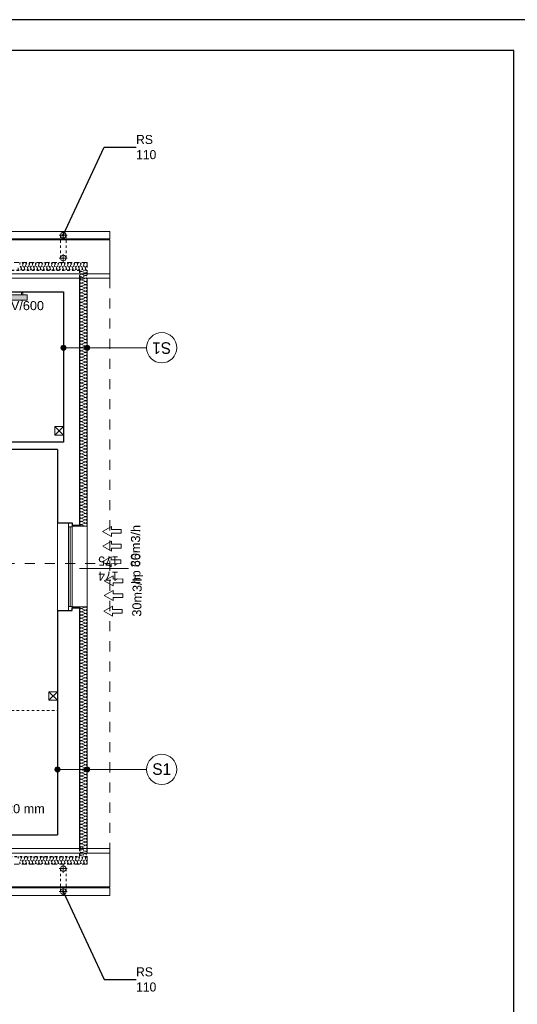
# Model space of a CAD drawing. Header units: millimetres. Extents: x -17429 to 155243, y -2908 to 188569.
# Tile 110 of 113: x 30794 to 40670, y 128536 to 148063. Entities that reach past the tile are written whole.
import ezdxf
from ezdxf.lldxf.tags import DXFTag

# ---------------------------------------------------------------- set-up
doc = ezdxf.new("R2010")
doc.units = ezdxf.units.MM
doc.header["$MEASUREMENT"] = 0
for name, pattern in [('Hidden Line', [100, 50, -50]), ('Hidden Line copy', [80, 40, -40]), ('Krawędzie ukryte', [150, 100, -50]), ('Przerywana', [400, 200, -200])]:
    doc.linetypes.add(name, pattern=pattern)
doc.layers.get('0').update_dxf_attribs({"lineweight": 5})
for name, color, linetype in [('#opisy', 7, 'Continuous'), ('#podkład', 252, 'Continuous'), ('_TABELA', 7, 'Continuous'), ('Arch ocieplenie', 252, 'Continuous'), ('Arch opisy', 252, 'Continuous'), ('IS_Grzejniki_Plan_rzut', 7, 'SOLID'), ('IS_Text_Odbiornikow_Therm', 7, 'Continuous')]:
    doc.layers.add(name, color=color, linetype=linetype)
doc.layers.add('arch izolacje_Nr_Pióra__3', color=7, linetype='Continuous', lineweight=13, true_color=0xff6600)
doc.layers.add('Arch ocieplenie_Nr_Pióra__22', color=7, linetype='Continuous', lineweight=9, true_color=0x7f7f7f)
for name, color, linetype, lineweight in [('Arch opisy_Nr_Pióra__1', 252, 'Continuous', 25), ('Arch opisy_Nr_Pióra__21', 252, 'Continuous', 13), ('INWENT DACH_Nr_Pióra__21', 7, 'Continuous', 13), ('INWENT KONST. DREWNIANA_Nr_Pióra__21', 7, 'Continuous', 13), ('INWENT ODWODNIENIE_Nr_Pióra__21', 252, 'Continuous', 13), ('INWENT OPISY_Nr_Pióra__21', 252, 'Continuous', 13), ('INWENT. OKNA_Nr_Pióra__5', 7, 'Continuous', 13), ('INWENT.ŚCIANY_Nr_Pióra__1', 252, 'Continuous', 25), ('INWENT.ŚCIANY_Nr_Pióra__21', 7, 'Continuous', 13)]:
    doc.layers.add(name, color=color, linetype=linetype, lineweight=lineweight)
doc.styles.add('ARIAL', font='arial.ttf', dxfattribs={"width": 0.75})
doc.styles.add('GENERATED_STYLE_2', font='txt')
doc.styles.add('GENERATED_STYLE_4', font='txt')
doc.styles.get("Standard").update_dxf_attribs({"font": 'arial.ttf', "bigfont": 'BIGFONT.SHX'})
tags = doc.linetypes.add('SOLID', pattern=[10, 10, 0]).pattern_tags.tags
tags[6:7] = [DXFTag(74, 4), DXFTag(75, 0), DXFTag(340, '0'), DXFTag(46, 0.0), DXFTag(50, 0.0), DXFTag(44, 0.0), DXFTag(45, 0.0)]
tags[4:5] = [DXFTag(74, 4), DXFTag(75, 0), DXFTag(340, '0'), DXFTag(46, 0.0), DXFTag(50, 0.0), DXFTag(44, 0.0), DXFTag(45, 0.0)]
doc.dimstyles.new('GENERATED_STYLE__6', dxfattribs={"dimtxt": 0.18, "dimasz": 109.44, "dimexe": 0.18, "dimexo": 0.0625, "dimgap": 0.09, "dimtad": 0, "dimtih": 1, "dimtoh": 1, "dimdec": 4, "dimzin": 0, "dimdsep": 46, "dimcen": 0.09, "dimadec": 0, "dimazin": 0, "dimtfac": 1, "dimtdec": 4, "dimtmove": 0, "dimatfit": 3, "dimldrblk": 'ARROWHEAD_11', "dimfxl": 1, "dimtolj": 1, "dimtzin": 0, "dimarcsym": 0})

# ---------------------------------------------------------------- blocks, each defined once
blk = doc.blocks.new('Izolacja cieplna 14_123', base_point=(32134, 131466))
at = {"layer": 'Arch ocieplenie_Nr_Pióra__22', "linetype": 'Hidden Line copy'}
for p, q in [((30823, 131421), (30797, 131361)), ((30855, 131361), (30829, 131421)), ((30887, 131421), (30861, 131361)), ((30919, 131361), (30893, 131421)), ((30951, 131421), (30924, 131361)), ((30983, 131361), (30956, 131421)), ((31015, 131421), (30988, 131361)), ((31047, 131361), (31020, 131421)), ((31079, 131421), (31052, 131361)), ((31111, 131361), (31084, 131421)), ((31142, 131421), (31116, 131361)), ((31174, 131361), (31148, 131421)), ((31206, 131421), (31180, 131361)), ((31238, 131361), (31212, 131421)), ((31270, 131421), (31244, 131361)), ((31302, 131361), (31275, 131421)), ((31334, 131421), (31307, 131361)), ((31366, 131361), (31339, 131421)), ((31398, 131421), (31371, 131361)), ((31430, 131361), (31403, 131421)), ((31461, 131421), (31435, 131361)), ((31493, 131361), (31467, 131421)), ((31525, 131421), (31499, 131361)), ((31557, 131361), (31531, 131421)), ((31589, 131421), (31563, 131361)), ((31621, 131361), (31594, 131421)), ((31653, 131421), (31626, 131361)), ((31685, 131361), (31658, 131421)), ((31717, 131421), (31690, 131361)), ((31749, 131361), (31722, 131421)), ((31780, 131421), (31754, 131361)), ((31812, 131361), (31786, 131421)), ((31844, 131421), (31818, 131361)), ((31876, 131361), (31850, 131421)), ((31908, 131421), (31882, 131361)), ((31940, 131361), (31913, 131421)), ((31972, 131421), (31945, 131361)), ((32004, 131361), (31977, 131421)), ((32036, 131421), (32009, 131361)), ((32068, 131361), (32041, 131421)), ((32099, 131421), (32073, 131361)), ((32131, 131361), (32105, 131421))]:
    blk.add_line(p, q, dxfattribs=at)
for centre, start, end in [((30794, 131434), 336.3487, 203.6513), ((30858, 131434), 336.3487, 203.6513), ((30922, 131434), 336.3487, 203.6513), ((30986, 131434), 336.3487, 203.6513), ((31049, 131434), 336.3487, 203.6513), ((31113, 131434), 336.3487, 203.6513), ((31177, 131434), 336.3487, 203.6513), ((31241, 131434), 336.3487, 203.6513), ((31305, 131434), 336.3487, 203.6513), ((31368, 131434), 336.3487, 203.6513), ((31432, 131434), 336.3487, 203.6513), ((31496, 131434), 336.3487, 203.6513), ((31560, 131434), 336.3487, 203.6513), ((31624, 131434), 336.3487, 203.6513), ((31687, 131434), 336.3487, 203.6513), ((31751, 131434), 336.3487, 203.6513), ((31815, 131434), 336.3487, 203.6513), ((31879, 131434), 336.3487, 203.6513), ((31943, 131434), 336.3487, 203.6513), ((32006, 131434), 336.3487, 203.6513), ((32070, 131434), 336.3487, 203.6513), ((32134, 131434), 90, 203.6512), ((30826, 131348), 156.3487, 23.6512), ((30890, 131348), 156.3487, 23.6512), ((30954, 131348), 156.3487, 23.6512), ((31018, 131348), 156.3487, 23.6512), ((31081, 131348), 156.3487, 23.6512), ((31145, 131348), 156.3487, 23.6512), ((31209, 131348), 156.3487, 23.6512), ((31273, 131348), 156.3487, 23.6512), ((31337, 131348), 156.3487, 23.6512), ((31400, 131348), 156.3487, 23.6512), ((31464, 131348), 156.3487, 23.6512), ((31528, 131348), 156.3487, 23.6512), ((31592, 131348), 156.3487, 23.6512), ((31656, 131348), 156.3487, 23.6512), ((31719, 131348), 156.3487, 23.6512), ((31783, 131348), 156.3487, 23.6512), ((31847, 131348), 156.3487, 23.6512), ((31911, 131348), 156.3487, 23.6512), ((31975, 131348), 156.3487, 23.6512), ((32038, 131348), 156.3487, 23.6512), ((32102, 131348), 156.3487, 23.6512)]:
    blk.add_arc(centre, 31.9, start, end, dxfattribs=at)
blk = doc.blocks.new('Izolacja cieplna 14_125', base_point=(31984, 131466))
at = {"layer": 'Arch ocieplenie_Nr_Pióra__22', "linetype": 'Hidden Line copy'}
for p, q in [((32029, 131601), (32089, 131624)), ((32089, 131575), (32029, 131597)), ((32029, 131548), (32089, 131570)), ((32089, 131521), (32029, 131544)), ((32029, 131495), (32089, 131517)), ((32089, 131468), (32029, 131490))]:
    blk.add_line(p, q, dxfattribs=at)
for centre, start_param, end_param in [((32016, 131626), 0, 1.983589), ((32102, 131599), 1.158003, 5.125183), ((32016, 131573), 4.299595, 8.266774), ((32016, 131519), 4.299595, 8.266774), ((32016, 131466), 4.299596, 6.283185), ((32102, 131546), 1.158003, 5.125183), ((32102, 131493), 1.158003, 5.125183)]:
    blk.add_ellipse(centre, major_axis=(-31.9, 0), ratio=0.835901, start_param=start_param, end_param=end_param, dxfattribs=at)
blk = doc.blocks.new('Izolacja cieplna 14_127', base_point=(31984, 142936))
at = {"layer": 'Arch ocieplenie_Nr_Pióra__22', "linetype": 'Continuous'}
for p, q in [((32089, 142933), (32029, 142907)), ((32029, 142901), (32089, 142875)), ((32089, 142869), (32029, 142843)), ((32029, 142837), (32089, 142811)), ((32089, 142805), (32029, 142779)), ((32029, 142773), (32089, 142747)), ((32089, 142741), (32029, 142715)), ((32029, 142710), (32089, 142683)), ((32089, 142678), (32029, 142651)), ((32029, 142646), (32089, 142619)), ((32089, 142614), (32029, 142587)), ((32029, 142582), (32089, 142555)), ((32089, 142550), (32029, 142523)), ((32029, 142518), (32089, 142491)), ((32089, 142486), (32029, 142459)), ((32029, 142454), (32089, 142427)), ((32089, 142422), (32029, 142395)), ((32029, 142390), (32089, 142363)), ((32089, 142358), (32029, 142332)), ((32029, 142326), (32089, 142300)), ((32089, 142294), (32029, 142268)), ((32029, 142262), (32089, 142236)), ((32089, 142230), (32029, 142204)), ((32029, 142198), (32089, 142172)), ((32089, 142166), (32029, 142140)), ((32029, 142134), (32089, 142108)), ((32089, 142103), (32029, 142076)), ((32029, 142071), (32089, 142044)), ((32089, 142039), (32029, 142012)), ((32029, 142007), (32089, 141980)), ((32089, 141975), (32029, 141948)), ((32029, 141943), (32089, 141916)), ((32089, 141911), (32029, 141884)), ((32029, 141879), (32089, 141852)), ((32089, 141847), (32029, 141820)), ((32029, 141815), (32089, 141788)), ((32089, 141783), (32029, 141756)), ((32029, 141751), (32089, 141725)), ((32089, 141719), (32029, 141693)), ((32029, 141687), (32089, 141661)), ((32089, 141655), (32029, 141629)), ((32029, 141623), (32089, 141597)), ((32089, 141591), (32029, 141565)), ((32029, 141559), (32089, 141533)), ((32089, 141527), (32029, 141501)), ((32029, 141496), (32089, 141469)), ((32089, 141464), (32029, 141437)), ((32029, 141432), (32089, 141405)), ((32089, 141400), (32029, 141373)), ((32029, 141368), (32089, 141341)), ((32089, 141336), (32029, 141309)), ((32029, 141304), (32089, 141277)), ((32089, 141272), (32029, 141245)), ((32029, 141240), (32089, 141213)), ((32089, 141208), (32029, 141181)), ((32029, 141176), (32089, 141149)), ((32089, 141144), (32029, 141118)), ((32029, 141112), (32089, 141086)), ((32089, 141080), (32029, 141054)), ((32029, 141048), (32089, 141022)), ((32089, 141016), (32029, 140990)), ((32029, 140984), (32089, 140958)), ((32089, 140952), (32029, 140926)), ((32029, 140920), (32089, 140894)), ((32089, 140888), (32029, 140862)), ((32029, 140857), (32089, 140830)), ((32089, 140825), (32029, 140798)), ((32029, 140793), (32089, 140766)), ((32089, 140761), (32029, 140734)), ((32029, 140729), (32089, 140702)), ((32089, 140697), (32029, 140670)), ((32029, 140665), (32089, 140638)), ((32089, 140633), (32029, 140606)), ((32029, 140601), (32089, 140574)), ((32089, 140569), (32029, 140542)), ((32029, 140537), (32089, 140510)), ((32089, 140505), (32029, 140479)), ((32029, 140473), (32089, 140447)), ((32089, 140441), (32029, 140415)), ((32029, 140409), (32089, 140383)), ((32089, 140377), (32029, 140351)), ((32029, 140345), (32089, 140319)), ((32089, 140313), (32029, 140287)), ((32029, 140281), (32089, 140255)), ((32089, 140250), (32029, 140223)), ((32029, 140218), (32089, 140191)), ((32089, 140186), (32029, 140159)), ((32029, 140154), (32089, 140127)), ((32089, 140122), (32029, 140095)), ((32029, 140090), (32089, 140063)), ((32089, 140058), (32029, 140031)), ((32029, 140026), (32089, 139999)), ((32089, 139994), (32029, 139967)), ((32029, 139962), (32089, 139935)), ((32089, 139930), (32029, 139903)), ((32029, 139898), (32089, 139872)), ((32089, 139866), (32029, 139840)), ((32029, 139834), (32089, 139808)), ((32089, 139802), (32029, 139776)), ((32029, 139770), (32089, 139744)), ((32089, 139738), (32029, 139712)), ((32029, 139706), (32089, 139680)), ((32089, 139674), (32029, 139648)), ((32029, 139643), (32089, 139616)), ((32089, 139611), (32029, 139584)), ((32029, 139579), (32089, 139552)), ((32089, 139547), (32029, 139520)), ((32029, 139515), (32089, 139488)), ((32089, 139483), (32029, 139456)), ((32029, 139451), (32089, 139424)), ((32089, 139419), (32029, 139392)), ((32029, 139387), (32089, 139360)), ((32089, 139355), (32029, 139328)), ((32029, 139323), (32089, 139296)), ((32089, 139291), (32029, 139265)), ((32029, 139259), (32089, 139233)), ((32089, 139227), (32029, 139201)), ((32029, 139195), (32089, 139169)), ((32089, 139163), (32029, 139137)), ((32029, 139131), (32089, 139105)), ((32089, 139099), (32029, 139073)), ((32029, 139067), (32089, 139041)), ((32089, 139036), (32029, 139009)), ((32029, 139004), (32089, 138977)), ((32089, 138972), (32029, 138945)), ((32029, 138940), (32089, 138913)), ((32089, 138908), (32029, 138881)), ((32029, 138876), (32089, 138849)), ((32089, 138844), (32029, 138817)), ((32029, 138812), (32089, 138785)), ((32089, 138780), (32029, 138753)), ((32029, 138748), (32089, 138721)), ((32089, 138716), (32029, 138689)), ((32029, 138684), (32089, 138658)), ((32089, 138652), (32029, 138626)), ((32029, 138620), (32089, 138594)), ((32089, 138588), (32029, 138562)), ((32029, 138556), (32089, 138530)), ((32089, 138524), (32029, 138498)), ((32029, 138492), (32089, 138466)), ((32089, 138460), (32029, 138434)), ((32029, 138428), (32089, 138402)), ((32089, 138397), (32029, 138370)), ((32029, 138365), (32089, 138338)), ((32089, 138333), (32029, 138306)), ((32029, 138301), (32089, 138274)), ((32089, 138269), (32029, 138242)), ((32029, 138237), (32089, 138210)), ((32089, 138205), (32029, 138178)), ((32029, 138173), (32089, 138146)), ((32089, 138141), (32029, 138114)), ((32029, 138109), (32089, 138082)), ((32089, 138077), (32029, 138050)), ((32029, 138045), (32089, 138019))]:
    blk.add_line(p, q, dxfattribs=at)
for centre, start_param, end_param in [((32016, 142872), 2.7288, 6.695979), ((32016, 142808), 2.7288, 6.695979), ((32016, 142744), 2.7288, 6.695979), ((32016, 142936), 4.712389, 6.695979), ((32102, 142904), 5.870392, 9.837571), ((32102, 142840), 5.870392, 9.837571), ((32102, 142776), 5.870392, 9.837571), ((32016, 142680), 2.7288, 6.695979), ((32016, 142616), 2.7288, 6.695979), ((32016, 142552), 2.7288, 6.695979), ((32102, 142712), 5.870392, 9.837571), ((32102, 142648), 5.870392, 9.837571), ((32102, 142584), 5.870392, 9.837571), ((32102, 142521), 5.870392, 9.837571), ((32016, 142489), 2.7288, 6.695979), ((32016, 142425), 2.7288, 6.695979), ((32016, 142361), 2.7288, 6.695979), ((32102, 142457), 5.870392, 9.837571), ((32102, 142393), 5.870392, 9.837571), ((32102, 142329), 5.870392, 9.837571), ((32016, 142297), 2.7288, 6.695979), ((32016, 142233), 2.7288, 6.695979), ((32016, 142169), 2.7288, 6.695979), ((32102, 142265), 5.870392, 9.837571), ((32102, 142201), 5.870392, 9.837571), ((32102, 142137), 5.870392, 9.837571), ((32016, 142105), 2.7288, 6.695979), ((32016, 142041), 2.7288, 6.695979), ((32016, 141977), 2.7288, 6.695979), ((32102, 142073), 5.870392, 9.837571), ((32102, 142009), 5.870392, 9.837571), ((32102, 141945), 5.870392, 9.837571), ((32016, 141914), 2.7288, 6.695979), ((32016, 141850), 2.7288, 6.695979), ((32016, 141786), 2.7288, 6.695979), ((32102, 141882), 5.870392, 9.837571), ((32102, 141818), 5.870392, 9.837571), ((32102, 141754), 5.870392, 9.837571), ((32016, 141722), 2.7288, 6.695979), ((32016, 141658), 2.7288, 6.695979), ((32016, 141594), 2.7288, 6.695979), ((32102, 141690), 5.870392, 9.837571), ((32102, 141626), 5.870392, 9.837571), ((32102, 141562), 5.870392, 9.837571), ((32016, 141530), 2.7288, 6.695979), ((32016, 141466), 2.7288, 6.695979), ((32016, 141402), 2.7288, 6.695979), ((32102, 141498), 5.870392, 9.837571), ((32102, 141434), 5.870392, 9.837571), ((32102, 141370), 5.870392, 9.837571), ((32016, 141338), 2.7288, 6.695979), ((32016, 141275), 2.7288, 6.695979), ((32016, 141211), 2.7288, 6.695979), ((32102, 141307), 5.870392, 9.837571), ((32102, 141243), 5.870392, 9.837571), ((32102, 141179), 5.870392, 9.837571), ((32016, 141147), 2.7288, 6.695979), ((32016, 141083), 2.7288, 6.695979), ((32016, 141019), 2.7288, 6.695979), ((32016, 140955), 2.7288, 6.695979), ((32102, 141115), 5.870392, 9.837571), ((32102, 141051), 5.870392, 9.837571), ((32102, 140987), 5.870392, 9.837571), ((32016, 140891), 2.7288, 6.695979), ((32016, 140827), 2.7288, 6.695979), ((32016, 140763), 2.7288, 6.695979), ((32102, 140923), 5.870392, 9.837571), ((32102, 140859), 5.870392, 9.837571), ((32102, 140795), 5.870392, 9.837571), ((32016, 140699), 2.7288, 6.695979), ((32016, 140636), 2.7288, 6.695979), ((32016, 140572), 2.7288, 6.695979), ((32102, 140731), 5.870392, 9.837571), ((32102, 140668), 5.870392, 9.837571), ((32102, 140604), 5.870392, 9.837571), ((32016, 140508), 2.7288, 6.695979), ((32016, 140444), 2.7288, 6.695979), ((32016, 140380), 2.7288, 6.695979), ((32102, 140540), 5.870392, 9.837571), ((32102, 140476), 5.870392, 9.837571), ((32102, 140412), 5.870392, 9.837571), ((32016, 140316), 2.7288, 6.695979), ((32016, 140252), 2.7288, 6.695979), ((32016, 140188), 2.7288, 6.695979), ((32102, 140348), 5.870392, 9.837571), ((32102, 140284), 5.870392, 9.837571), ((32102, 140220), 5.870392, 9.837571), ((32016, 140124), 2.7288, 6.695979), ((32016, 140061), 2.7288, 6.695979), ((32016, 139997), 2.7288, 6.695979), ((32102, 140156), 5.870392, 9.837571), ((32102, 140092), 5.870392, 9.837571), ((32102, 140029), 5.870392, 9.837571), ((32016, 139933), 2.7288, 6.695979), ((32016, 139869), 2.7288, 6.695979), ((32016, 139805), 2.7288, 6.695979), ((32102, 139965), 5.870392, 9.837571), ((32102, 139901), 5.870392, 9.837571), ((32102, 139837), 5.870392, 9.837571), ((32016, 139741), 2.7288, 6.695979), ((32016, 139677), 2.7288, 6.695979), ((32016, 139613), 2.7288, 6.695979), ((32102, 139773), 5.870392, 9.837571), ((32102, 139709), 5.870392, 9.837571), ((32102, 139645), 5.870392, 9.837571), ((32016, 139549), 2.7288, 6.695979), ((32016, 139485), 2.7288, 6.695979), ((32016, 139422), 2.7288, 6.695979), ((32102, 139581), 5.870392, 9.837571), ((32102, 139517), 5.870392, 9.837571), ((32102, 139454), 5.870392, 9.837571), ((32016, 139358), 2.7288, 6.695979), ((32016, 139294), 2.7288, 6.695979), ((32016, 139230), 2.7288, 6.695979), ((32102, 139390), 5.870392, 9.837571), ((32102, 139326), 5.870392, 9.837571), ((32102, 139262), 5.870392, 9.837571), ((32102, 139198), 5.870392, 9.837571), ((32016, 139166), 2.7288, 6.695979), ((32016, 139102), 2.7288, 6.695979), ((32016, 139038), 2.7288, 6.695979), ((32102, 139134), 5.870392, 9.837571), ((32102, 139070), 5.870392, 9.837571), ((32102, 139006), 5.870392, 9.837571), ((32016, 138974), 2.7288, 6.695979), ((32016, 138910), 2.7288, 6.695979), ((32016, 138847), 2.7288, 6.695979), ((32102, 138942), 5.870392, 9.837571), ((32102, 138878), 5.870392, 9.837571), ((32102, 138815), 5.870392, 9.837571), ((32016, 138783), 2.7288, 6.695979), ((32016, 138719), 2.7288, 6.695979), ((32016, 138655), 2.7288, 6.695979), ((32102, 138751), 5.870392, 9.837571), ((32102, 138687), 5.870392, 9.837571), ((32102, 138623), 5.870392, 9.837571), ((32016, 138591), 2.7288, 6.695979), ((32016, 138527), 2.7288, 6.695979), ((32016, 138463), 2.7288, 6.695979), ((32102, 138559), 5.870392, 9.837571), ((32102, 138495), 5.870392, 9.837571), ((32102, 138431), 5.870392, 9.837571), ((32016, 138399), 2.7288, 6.695979), ((32016, 138335), 2.7288, 6.695979), ((32016, 138271), 2.7288, 6.695979), ((32102, 138367), 5.870392, 9.837571), ((32102, 138303), 5.870392, 9.837571), ((32102, 138239), 5.870392, 9.837571), ((32016, 138208), 2.7288, 6.695979), ((32016, 138144), 2.7288, 6.695979), ((32016, 138080), 2.7288, 6.695979), ((32102, 138176), 5.870392, 9.837571), ((32102, 138112), 5.870392, 9.837571), ((32102, 138048), 5.870392, 9.837571), ((32016, 138016), 2.7288, 4.712389)]:
    blk.add_ellipse(centre, major_axis=(0, -31.9), ratio=0.99855, start_param=start_param, end_param=end_param, dxfattribs=at)
blk = doc.blocks.new('Izolacja cieplna 14_128', base_point=(31984, 131626))
at = {"layer": 'Arch ocieplenie_Nr_Pióra__22', "linetype": 'Continuous'}
for p, q in [((32029, 136387), (32089, 136413)), ((32089, 136355), (32029, 136381)), ((32029, 136323), (32089, 136349)), ((32089, 136291), (32029, 136317)), ((32029, 136259), (32089, 136285)), ((32089, 136227), (32029, 136254)), ((32029, 136195), (32089, 136222)), ((32089, 136163), (32029, 136190)), ((32029, 136131), (32089, 136158)), ((32089, 136099), (32029, 136126)), ((32029, 136067), (32089, 136094)), ((32089, 136035), (32029, 136062)), ((32029, 136003), (32089, 136030)), ((32089, 135971), (32029, 135998)), ((32029, 135940), (32089, 135966)), ((32089, 135908), (32029, 135934)), ((32029, 135876), (32089, 135902)), ((32089, 135844), (32029, 135870)), ((32029, 135812), (32089, 135838)), ((32089, 135780), (32029, 135806)), ((32029, 135748), (32089, 135775)), ((32089, 135716), (32029, 135743)), ((32029, 135684), (32089, 135711)), ((32089, 135652), (32029, 135679)), ((32029, 135620), (32089, 135647)), ((32089, 135588), (32029, 135615)), ((32029, 135556), (32089, 135583)), ((32089, 135524), (32029, 135551)), ((32029, 135492), (32089, 135519)), ((32089, 135461), (32029, 135487)), ((32029, 135429), (32089, 135455)), ((32089, 135397), (32029, 135423)), ((32029, 135365), (32089, 135391)), ((32089, 135333), (32029, 135359)), ((32029, 135301), (32089, 135327)), ((32089, 135269), (32029, 135296)), ((32029, 135237), (32089, 135264)), ((32089, 135205), (32029, 135232)), ((32029, 135173), (32089, 135200)), ((32089, 135141), (32029, 135168)), ((32029, 135109), (32089, 135136)), ((32089, 135077), (32029, 135104)), ((32029, 135045), (32089, 135072)), ((32089, 135013), (32029, 135040)), ((32029, 134982), (32089, 135008)), ((32089, 134950), (32029, 134976)), ((32029, 134918), (32089, 134944)), ((32089, 134886), (32029, 134912)), ((32029, 134854), (32089, 134880)), ((32089, 134822), (32029, 134848)), ((32029, 134790), (32089, 134817)), ((32089, 134758), (32029, 134785)), ((32029, 134726), (32089, 134753)), ((32089, 134694), (32029, 134721)), ((32029, 134662), (32089, 134689)), ((32089, 134630), (32029, 134657)), ((32029, 134598), (32089, 134625)), ((32089, 134566), (32029, 134593)), ((32029, 134534), (32089, 134561)), ((32089, 134503), (32029, 134529)), ((32029, 134471), (32089, 134497)), ((32089, 134439), (32029, 134465)), ((32029, 134407), (32089, 134433)), ((32089, 134375), (32029, 134401)), ((32029, 134343), (32089, 134369)), ((32089, 134311), (32029, 134338)), ((32029, 134279), (32089, 134306)), ((32089, 134247), (32029, 134274)), ((32029, 134215), (32089, 134242)), ((32089, 134183), (32029, 134210)), ((32029, 134151), (32089, 134178)), ((32089, 134119), (32029, 134146)), ((32029, 134087), (32089, 134114)), ((32089, 134055), (32029, 134082)), ((32029, 134024), (32089, 134050)), ((32089, 133992), (32029, 134018)), ((32029, 133960), (32089, 133986)), ((32089, 133928), (32029, 133954)), ((32029, 133896), (32089, 133922)), ((32089, 133864), (32029, 133890)), ((32029, 133832), (32089, 133859)), ((32089, 133800), (32029, 133827)), ((32029, 133768), (32089, 133795)), ((32089, 133736), (32029, 133763)), ((32029, 133704), (32089, 133731)), ((32089, 133672), (32029, 133699)), ((32029, 133640), (32089, 133667)), ((32089, 133608), (32029, 133635)), ((32029, 133576), (32089, 133603)), ((32089, 133545), (32029, 133571)), ((32029, 133513), (32089, 133539)), ((32089, 133481), (32029, 133507)), ((32029, 133449), (32089, 133475)), ((32089, 133417), (32029, 133443)), ((32029, 133385), (32089, 133411)), ((32089, 133353), (32029, 133380)), ((32029, 133321), (32089, 133348)), ((32089, 133289), (32029, 133316)), ((32029, 133257), (32089, 133284)), ((32089, 133225), (32029, 133252)), ((32029, 133193), (32089, 133220)), ((32089, 133161), (32029, 133188)), ((32029, 133129), (32089, 133156)), ((32089, 133097), (32029, 133124)), ((32029, 133066), (32089, 133092)), ((32089, 133034), (32029, 133060)), ((32029, 133002), (32089, 133028)), ((32089, 132970), (32029, 132996)), ((32029, 132938), (32089, 132964)), ((32089, 132906), (32029, 132932)), ((32029, 132874), (32089, 132901)), ((32089, 132842), (32029, 132869)), ((32029, 132810), (32089, 132837)), ((32089, 132778), (32029, 132805)), ((32029, 132746), (32089, 132773)), ((32089, 132714), (32029, 132741)), ((32029, 132682), (32089, 132709)), ((32089, 132650), (32029, 132677)), ((32029, 132618), (32089, 132645)), ((32089, 132587), (32029, 132613)), ((32029, 132555), (32089, 132581)), ((32089, 132523), (32029, 132549)), ((32029, 132491), (32089, 132517)), ((32089, 132459), (32029, 132485)), ((32029, 132427), (32089, 132453)), ((32089, 132395), (32029, 132422)), ((32029, 132363), (32089, 132390)), ((32089, 132331), (32029, 132358)), ((32029, 132299), (32089, 132326)), ((32089, 132267), (32029, 132294)), ((32029, 132235), (32089, 132262)), ((32089, 132203), (32029, 132230)), ((32029, 132171), (32089, 132198)), ((32089, 132139), (32029, 132166)), ((32029, 132108), (32089, 132134)), ((32089, 132076), (32029, 132102)), ((32029, 132044), (32089, 132070)), ((32089, 132012), (32029, 132038)), ((32029, 131980), (32089, 132006)), ((32089, 131948), (32029, 131974)), ((32029, 131916), (32089, 131943)), ((32089, 131884), (32029, 131911)), ((32029, 131852), (32089, 131879)), ((32089, 131820), (32029, 131847)), ((32029, 131788), (32089, 131815)), ((32089, 131756), (32029, 131783)), ((32029, 131724), (32089, 131751)), ((32089, 131692), (32029, 131719)), ((32029, 131660), (32089, 131687)), ((32089, 131629), (32029, 131655))]:
    blk.add_line(p, q, dxfattribs=at)
for centre, start_param, end_param in [((32016, 136352), 5.870392, 9.837571), ((32016, 136288), 5.870392, 9.837571), ((32016, 136416), 1.570796, 3.554385), ((32102, 136384), 2.728799, 6.695979), ((32102, 136320), 2.728799, 6.695979), ((32016, 136224), 5.870392, 9.837571), ((32016, 136160), 5.870392, 9.837571), ((32016, 136097), 5.870392, 9.837571), ((32102, 136256), 2.728799, 6.695979), ((32102, 136192), 2.728799, 6.695979), ((32102, 136128), 2.728799, 6.695979), ((32016, 136033), 5.870392, 9.837571), ((32016, 135969), 5.870392, 9.837571), ((32016, 135905), 5.870392, 9.837571), ((32102, 136065), 2.728799, 6.695979), ((32102, 136001), 2.728799, 6.695979), ((32102, 135937), 2.728799, 6.695979), ((32016, 135841), 5.870392, 9.837571), ((32016, 135777), 5.870392, 9.837571), ((32016, 135713), 5.870392, 9.837571), ((32102, 135873), 2.728799, 6.695979), ((32102, 135809), 2.728799, 6.695979), ((32102, 135745), 2.728799, 6.695979), ((32016, 135649), 5.870392, 9.837571), ((32016, 135586), 5.870392, 9.837571), ((32016, 135522), 5.870392, 9.837571), ((32102, 135681), 2.728799, 6.695979), ((32102, 135618), 2.728799, 6.695979), ((32102, 135554), 2.728799, 6.695979), ((32102, 135490), 2.728799, 6.695979), ((32016, 135458), 5.870392, 9.837571), ((32016, 135394), 5.870392, 9.837571), ((32016, 135330), 5.870392, 9.837571), ((32102, 135426), 2.728799, 6.695979), ((32102, 135362), 2.728799, 6.695979), ((32102, 135298), 2.728799, 6.695979), ((32016, 135266), 5.870392, 9.837571), ((32016, 135202), 5.870392, 9.837571), ((32016, 135139), 5.870392, 9.837571), ((32102, 135234), 2.728799, 6.695979), ((32102, 135170), 2.728799, 6.695979), ((32102, 135107), 2.728799, 6.695979), ((32016, 135075), 5.870392, 9.837571), ((32016, 135011), 5.870392, 9.837571), ((32016, 134947), 5.870392, 9.837571), ((32102, 135043), 2.728799, 6.695979), ((32102, 134979), 2.728799, 6.695979), ((32102, 134915), 2.728799, 6.695979), ((32016, 134883), 5.870392, 9.837571), ((32016, 134819), 5.870392, 9.837571), ((32016, 134755), 5.870392, 9.837571), ((32102, 134851), 2.728799, 6.695979), ((32102, 134787), 2.728799, 6.695979), ((32102, 134723), 2.728799, 6.695979), ((32016, 134691), 5.870392, 9.837571), ((32016, 134628), 5.870392, 9.837571), ((32016, 134564), 5.870392, 9.837571), ((32102, 134660), 2.728799, 6.695979), ((32102, 134596), 2.728799, 6.695979), ((32102, 134532), 2.728799, 6.695979), ((32016, 134500), 5.870392, 9.837571), ((32016, 134436), 5.870392, 9.837571), ((32016, 134372), 5.870392, 9.837571), ((32102, 134468), 2.728799, 6.695979), ((32102, 134404), 2.728799, 6.695979), ((32102, 134340), 2.728799, 6.695979), ((32016, 134308), 5.870392, 9.837571), ((32016, 134244), 5.870392, 9.837571), ((32016, 134181), 5.870392, 9.837571), ((32102, 134276), 2.728799, 6.695979), ((32102, 134212), 2.728799, 6.695979), ((32102, 134149), 2.728799, 6.695979), ((32016, 134117), 5.870392, 9.837571), ((32016, 134053), 5.870392, 9.837571), ((32016, 133989), 5.870392, 9.837571), ((32016, 133925), 5.870392, 9.837571), ((32102, 134085), 2.728799, 6.695979), ((32102, 134021), 2.728799, 6.695979), ((32102, 133957), 2.728799, 6.695979), ((32016, 133861), 5.870392, 9.837571), ((32016, 133797), 5.870392, 9.837571), ((32016, 133733), 5.870392, 9.837571), ((32102, 133893), 2.728799, 6.695979), ((32102, 133829), 2.728799, 6.695979), ((32102, 133765), 2.728799, 6.695979), ((32016, 133670), 5.870392, 9.837571), ((32016, 133606), 5.870392, 9.837571), ((32016, 133542), 5.870392, 9.837571), ((32102, 133702), 2.728799, 6.695979), ((32102, 133638), 2.728799, 6.695979), ((32102, 133574), 2.728799, 6.695979), ((32016, 133478), 5.870392, 9.837571), ((32016, 133414), 5.870392, 9.837571), ((32016, 133350), 5.870392, 9.837571), ((32102, 133510), 2.728799, 6.695979), ((32102, 133446), 2.728799, 6.695979), ((32102, 133382), 2.728799, 6.695979), ((32016, 133286), 5.870392, 9.837571), ((32016, 133223), 5.870392, 9.837571), ((32016, 133159), 5.870392, 9.837571), ((32102, 133318), 2.728799, 6.695979), ((32102, 133254), 2.728799, 6.695979), ((32102, 133191), 2.728799, 6.695979), ((32016, 133095), 5.870392, 9.837571), ((32016, 133031), 5.870392, 9.837571), ((32016, 132967), 5.870392, 9.837571), ((32102, 133127), 2.728799, 6.695979), ((32102, 133063), 2.728799, 6.695979), ((32102, 132999), 2.728799, 6.695979), ((32016, 132903), 5.870392, 9.837571), ((32016, 132839), 5.870392, 9.837571), ((32016, 132775), 5.870392, 9.837571), ((32102, 132935), 2.728799, 6.695979), ((32102, 132871), 2.728799, 6.695979), ((32102, 132807), 2.728799, 6.695979), ((32016, 132712), 5.870392, 9.837571), ((32016, 132648), 5.870392, 9.837571), ((32016, 132584), 5.870392, 9.837571), ((32102, 132744), 2.728799, 6.695979), ((32102, 132680), 2.728799, 6.695979), ((32102, 132616), 2.728799, 6.695979), ((32016, 132520), 5.870392, 9.837571), ((32016, 132456), 5.870392, 9.837571), ((32016, 132392), 5.870392, 9.837571), ((32102, 132552), 2.728799, 6.695979), ((32102, 132488), 2.728799, 6.695979), ((32102, 132424), 2.728799, 6.695979), ((32016, 132328), 5.870392, 9.837571), ((32016, 132265), 5.870392, 9.837571), ((32016, 132201), 5.870392, 9.837571), ((32102, 132360), 2.728799, 6.695979), ((32102, 132296), 2.728799, 6.695979), ((32102, 132233), 2.728799, 6.695979), ((32102, 132169), 2.728799, 6.695979), ((32016, 132137), 5.870392, 9.837571), ((32016, 132073), 5.870392, 9.837571), ((32016, 132009), 5.870392, 9.837571), ((32102, 132105), 2.728799, 6.695979), ((32102, 132041), 2.728799, 6.695979), ((32102, 131977), 2.728799, 6.695979), ((32016, 131945), 5.870392, 9.837571), ((32016, 131881), 5.870392, 9.837571), ((32016, 131817), 5.870392, 9.837571), ((32102, 131913), 2.728799, 6.695979), ((32102, 131849), 2.728799, 6.695979), ((32102, 131786), 2.728799, 6.695979), ((32016, 131754), 5.870392, 9.837571), ((32016, 131690), 5.870392, 9.837571), ((32016, 131626), 5.870392, 7.853982), ((32102, 131722), 2.728799, 6.695979), ((32102, 131658), 2.728799, 6.695979)]:
    blk.add_ellipse(centre, major_axis=(0, 31.9), ratio=0.99901, start_param=start_param, end_param=end_param, dxfattribs=at)
blk = doc.blocks.new('Izolacja cieplna 14_129', base_point=(31984, 143096))
at = {"layer": 'Arch ocieplenie_Nr_Pióra__22', "linetype": 'Hidden Line copy'}
for p, q in [((32089, 143094), (32029, 143071)), ((32029, 143067), (32089, 143045)), ((32089, 143040), (32029, 143018)), ((32029, 143014), (32089, 142991)), ((32089, 142987), (32029, 142965)), ((32029, 142960), (32089, 142938))]:
    blk.add_line(p, q, dxfattribs=at)
for centre, start_param, end_param in [((32016, 143043), 1.158004, 5.125183), ((32016, 142989), 1.158004, 5.125183), ((32016, 143096), 3.141593, 5.125182), ((32016, 142936), 1.158004, 3.141593), ((32102, 143069), 4.299595, 8.266775), ((32102, 143016), 4.299595, 8.266775), ((32102, 142963), 4.299595, 8.266775)]:
    blk.add_ellipse(centre, major_axis=(31.9, 0), ratio=0.835901, start_param=start_param, end_param=end_param, dxfattribs=at)
blk = doc.blocks.new('Izolacja cieplna 14_130', base_point=(32134, 143096))
at = {"layer": 'Arch ocieplenie_Nr_Pióra__22', "linetype": 'Hidden Line copy'}
for p, q in [((30823, 143141), (30797, 143201)), ((30855, 143201), (30829, 143141)), ((30887, 143141), (30861, 143201)), ((30919, 143201), (30893, 143141)), ((30951, 143141), (30924, 143201)), ((30983, 143201), (30956, 143141)), ((31015, 143141), (30988, 143201)), ((31047, 143201), (31020, 143141)), ((31079, 143141), (31052, 143201)), ((31111, 143201), (31084, 143141)), ((31142, 143141), (31116, 143201)), ((31174, 143201), (31148, 143141)), ((31206, 143141), (31180, 143201)), ((31238, 143201), (31212, 143141)), ((31270, 143141), (31244, 143201)), ((31302, 143201), (31275, 143141)), ((31334, 143141), (31307, 143201)), ((31366, 143201), (31339, 143141)), ((31398, 143141), (31371, 143201)), ((31430, 143201), (31403, 143141)), ((31461, 143141), (31435, 143201)), ((31493, 143201), (31467, 143141)), ((31525, 143141), (31499, 143201)), ((31557, 143201), (31531, 143141)), ((31589, 143141), (31563, 143201)), ((31621, 143201), (31594, 143141)), ((31653, 143141), (31626, 143201)), ((31685, 143201), (31658, 143141)), ((31717, 143141), (31690, 143201)), ((31749, 143201), (31722, 143141)), ((31780, 143141), (31754, 143201)), ((31812, 143201), (31786, 143141)), ((31844, 143141), (31818, 143201)), ((31876, 143201), (31850, 143141)), ((31908, 143141), (31882, 143201)), ((31940, 143201), (31913, 143141)), ((31972, 143141), (31945, 143201)), ((32004, 143201), (31977, 143141)), ((32036, 143141), (32009, 143201)), ((32068, 143201), (32041, 143141)), ((32099, 143141), (32073, 143201)), ((32131, 143201), (32105, 143141))]:
    blk.add_line(p, q, dxfattribs=at)
for centre, start, end in [((30794, 143128), 156.3488, 23.6512), ((30826, 143214), 336.3488, 203.6513), ((30858, 143128), 156.3488, 23.6512), ((30890, 143214), 336.3488, 203.6513), ((30922, 143128), 156.3488, 23.6512), ((30954, 143214), 336.3488, 203.6513), ((30986, 143128), 156.3488, 23.6512), ((31018, 143214), 336.3488, 203.6513), ((31049, 143128), 156.3488, 23.6512), ((31081, 143214), 336.3488, 203.6513), ((31113, 143128), 156.3488, 23.6512), ((31145, 143214), 336.3488, 203.6513), ((31177, 143128), 156.3488, 23.6512), ((31209, 143214), 336.3488, 203.6513), ((31241, 143128), 156.3488, 23.6512), ((31273, 143214), 336.3488, 203.6513), ((31305, 143128), 156.3488, 23.6512), ((31337, 143214), 336.3488, 203.6513), ((31368, 143128), 156.3488, 23.6512), ((31400, 143214), 336.3488, 203.6513), ((31432, 143128), 156.3488, 23.6512), ((31464, 143214), 336.3488, 203.6513), ((31496, 143128), 156.3488, 23.6512), ((31528, 143214), 336.3488, 203.6513), ((31560, 143128), 156.3488, 23.6512), ((31592, 143214), 336.3488, 203.6513), ((31624, 143128), 156.3488, 23.6512), ((31656, 143214), 336.3488, 203.6513), ((31687, 143128), 156.3488, 23.6512), ((31719, 143214), 336.3488, 203.6513), ((31751, 143128), 156.3488, 23.6512), ((31783, 143214), 336.3488, 203.6513), ((31815, 143128), 156.3488, 23.6512), ((31847, 143214), 336.3488, 203.6513), ((31879, 143128), 156.3488, 23.6512), ((31911, 143214), 336.3488, 203.6513), ((31943, 143128), 156.3488, 23.6512), ((31975, 143214), 336.3488, 203.6513), ((32006, 143128), 156.3488, 23.6512), ((32038, 143214), 336.3488, 203.6513), ((32070, 143128), 156.3488, 23.6512), ((32102, 143214), 336.3488, 203.6513), ((32134, 143128), 156.3488, 270)]:
    blk.add_arc(centre, 31.9, start, end, dxfattribs=at)
blk = doc.blocks.new('Linia_134', base_point=(32134, 133194))
at = {"layer": 'Arch opisy_Nr_Pióra__21', "linetype": 'Continuous'}
blk.add_line((32134, 133194), (33313, 133194), dxfattribs=at)
blk.add_circle((33613, 133194), 300, dxfattribs=at)
blk = doc.blocks.new('Linia_135', base_point=(31544, 133194))
at = {"layer": 'Arch opisy_Nr_Pióra__21', "linetype": 'Continuous'}
for points in [[(31594, 133194), (31590, 133213), (31579, 133230), (31563, 133240), (31544, 133244), (31525, 133240), (31509, 133230), (31498, 133213), (31494, 133194), (31498, 133175), (31509, 133159), (31525, 133148), (31544, 133144), (31563, 133148), (31579, 133159), (31590, 133175)], [(32184, 133194), (32180, 133213), (32169, 133230), (32153, 133240), (32134, 133244), (32115, 133240), (32099, 133230), (32088, 133213), (32084, 133194), (32088, 133175), (32099, 133159), (32115, 133148), (32134, 133144), (32153, 133148), (32169, 133159), (32180, 133175)]]:
    blk.add_hatch(color=256, dxfattribs=at).paths.add_polyline_path(points, flags=0)
blk.add_line((31594, 133194), (32084, 133194), dxfattribs=at)
for centre in [(31544, 133194), (32134, 133194)]:
    blk.add_circle(centre, 50, dxfattribs=at)
blk = doc.blocks.new('Linia_138', base_point=(32134, 141557))
at = {"layer": 'Arch opisy_Nr_Pióra__21', "linetype": 'Continuous'}
blk.add_line((32134, 141557), (33313, 141557), dxfattribs=at)
blk.add_circle((33613, 141557), 300, dxfattribs=at)
blk = doc.blocks.new('Linia_139', base_point=(31664, 141557))
at = {"layer": 'Arch opisy_Nr_Pióra__21', "linetype": 'Continuous'}
for points in [[(31714, 141557), (31710, 141576), (31699, 141592), (31683, 141603), (31664, 141607), (31645, 141603), (31629, 141592), (31618, 141576), (31614, 141557), (31618, 141538), (31629, 141522), (31645, 141511), (31664, 141507), (31683, 141511), (31699, 141522), (31710, 141538)], [(32184, 141557), (32180, 141576), (32169, 141592), (32153, 141603), (32134, 141607), (32115, 141603), (32099, 141592), (32088, 141576), (32084, 141557), (32088, 141538), (32099, 141522), (32115, 141511), (32134, 141507), (32153, 141511), (32169, 141522), (32180, 141538)]]:
    blk.add_hatch(color=256, dxfattribs=at).paths.add_polyline_path(points, flags=0)
blk.add_line((31714, 141557), (32084, 141557), dxfattribs=at)
for centre in [(31664, 141557), (32134, 141557)]:
    blk.add_circle(centre, 50, dxfattribs=at)
blk = doc.blocks.new('ARROWHEAD_11')
at = {"color": 0, "linetype": 'Continuous', "lineweight": 0}
blk.add_line((0, 0), (-1, 0), dxfattribs=at)
at = {"color": 0, "linetype": 'Continuous', "lineweight": 0, "const_width": 0.25, "flags": 128}
blk.add_lwpolyline([(-0.125, 0, 1), (0.125, 0, 1)], format="xyb", close=True, dxfattribs=at)
blk = doc.blocks.new('gfgf')
at = {"layer": '_TABELA', "color": 7}
for p, q in [((41198, 148063), (-15802, 148063)), ((40598, 147453), (-13302, 147453)), ((40598, 118973), (40598, 147453))]:
    blk.add_line(p, q, dxfattribs=at)
blk = doc.blocks.new('E210168')
at = {"color": 7, "lineweight": 13}
for p, q in [((19.4, 19.8), (19.4, 13.6)), ((19.4, 19.8), (37, 9.9)), ((19.4, 0), (37, 9.9)), ((19.4, 6.2), (19.4, 0))]:
    blk.add_line(p, q, dxfattribs=at)
blk.add_lwpolyline([(19.4, 13.6), (0, 13.6), (0, 6.2), (19.4, 6.2)], dxfattribs=at)
blk = doc.blocks.new('piwnica')
at = {"layer": 'arch izolacje_Nr_Pióra__3', "color": 252, "linetype": 'Krawędzie ukryte'}
for p, q in [((11334, 143246), (32134, 143246)), ((32134, 143246), (32134, 142936)), ((32134, 131626), (32134, 131316)), ((32134, 131316), (-11061, 131316))]:
    blk.add_line(p, q, dxfattribs=at)
at = {"layer": 'arch izolacje_Nr_Pióra__3', "color": 252, "linetype": 'Continuous'}
for p, q in [((32134, 142936), (32134, 131626)), ((31834, 138016), (32134, 138016)), ((32134, 136416), (31834, 136416))]:
    blk.add_line(p, q, dxfattribs=at)
at = {"layer": 'INWENT DACH_Nr_Pióra__21', "color": 252, "linetype": 'Continuous'}
for p, q in [((11334, 143866), (32584, 143866)), ((11334, 143716), (32584, 143716)), ((11334, 143696), (32584, 143696)), ((32584, 143696), (32584, 142936)), ((11334, 143026), (32584, 143026)), ((11334, 142936), (32584, 142936)), ((-11506, 131626), (32584, 131626)), ((32584, 131626), (32584, 130866)), ((-11506, 131536), (32584, 131536)), ((-11506, 130866), (32584, 130866)), ((-11506, 130846), (32584, 130846)), ((-11506, 130696), (32584, 130696))]:
    blk.add_line(p, q, dxfattribs=at)
at = {"layer": 'INWENT DACH_Nr_Pióra__21', "color": 252, "linetype": 'Przerywana'}
for p, q in [((32584, 142936), (32584, 131626)), ((-11506, 137281), (32584, 137281))]:
    blk.add_line(p, q, dxfattribs=at)
at = {"layer": 'INWENT DACH_Nr_Pióra__21', "color": 252, "linetype": 'Hidden Line'}
blk.add_line((11634, 134361), (31544, 134361), dxfattribs=at)
at = {"layer": 'INWENT KONST. DREWNIANA_Nr_Pióra__21', "color": 252, "linetype": 'Continuous'}
for p, q in [((31664, 139996), (31494, 139996)), ((31494, 139996), (31494, 139826)), ((31494, 139996), (31664, 139826)), ((31494, 139826), (31664, 139996)), ((31494, 139826), (31664, 139826)), ((31664, 139826), (31664, 139996)), ((31374, 134736), (31544, 134736)), ((31374, 134566), (31374, 134736)), ((31374, 134566), (31544, 134736)), ((31374, 134736), (31544, 134566)), ((31544, 134566), (31374, 134566)), ((31544, 134736), (31544, 134566))]:
    blk.add_line(p, q, dxfattribs=at)
at = {"layer": 'INWENT ODWODNIENIE_Nr_Pióra__21', "color": 252, "linetype": 'Continuous'}
for p, q in [((31579, 143791), (31739, 143791)), ((31659, 143871), (31659, 143711)), ((32584, 143716), (32584, 143866)), ((31579, 143336), (31739, 143336)), ((31659, 143416), (31659, 143256)), ((31659, 131146), (31659, 131306)), ((31579, 131226), (31739, 131226)), ((31659, 130691), (31659, 130851)), ((32584, 130846), (32584, 130696)), ((31579, 130771), (31739, 130771))]:
    blk.add_line(p, q, dxfattribs=at)
at = {"layer": 'INWENT ODWODNIENIE_Nr_Pióra__21', "color": 252, "linetype": 'Hidden Line'}
for p, q in [((31604, 143336), (31604, 143791)), ((31714, 143336), (31714, 143791)), ((31604, 131226), (31604, 130771)), ((31714, 131226), (31714, 130771))]:
    blk.add_line(p, q, dxfattribs=at)
at = {"layer": 'INWENT ODWODNIENIE_Nr_Pióra__21', "color": 252, "linetype": 'Continuous'}
for centre in [(31659, 143791), (31659, 143336), (31659, 131226), (31659, 130771)]:
    blk.add_circle(centre, 55, dxfattribs=at)
at = {"layer": 'INWENT OPISY_Nr_Pióra__21', "color": 252, "linetype": 'Continuous'}
blk.add_line((31984, 137176), (32954, 137176), dxfattribs=at)
at = {"layer": 'INWENT. OKNA_Nr_Pióra__5', "color": 252, "linetype": 'Continuous'}
for p, q in [((31764, 138086), (31764, 136346)), ((31834, 138086), (31764, 138086)), ((31834, 136346), (31834, 138086)), ((31834, 138006), (31764, 138006)), ((31799, 136426), (31799, 138006)), ((31834, 136426), (31764, 136426)), ((31834, 136346), (31764, 136346))]:
    blk.add_line(p, q, dxfattribs=at)
at = {"layer": 'INWENT.ŚCIANY_Nr_Pióra__1', "color": 252, "linetype": 'Hidden Line'}
for p, q in [((11334, 143096), (31984, 143096)), ((31984, 143096), (31984, 142936)), ((31984, 131626), (31984, 131466)), ((-10906, 131466), (31984, 131466))]:
    blk.add_line(p, q, dxfattribs=at)
at = {"layer": 'INWENT.ŚCIANY_Nr_Pióra__1', "color": 252, "linetype": 'Continuous'}
for p, q in [((31984, 142936), (31984, 138036)), ((11334, 142666), (31664, 142666)), ((31664, 142666), (31664, 139686)), ((31664, 139686), (27924, 139686)), ((31544, 139536), (28074, 139536)), ((31544, 139536), (31544, 138086)), ((31544, 138086), (31834, 138086)), ((31834, 138086), (31834, 138036)), ((31834, 138036), (31984, 138036)), ((31544, 136346), (31834, 136346)), ((31544, 136346), (31544, 131896)), ((31834, 136346), (31834, 136396)), ((31834, 136396), (31984, 136396)), ((31984, 136396), (31984, 131626)), ((25964, 131896), (31544, 131896))]:
    blk.add_line(p, q, dxfattribs=at)
at = {"layer": 'INWENT.ŚCIANY_Nr_Pióra__21', "color": 252, "linetype": 'Continuous'}
blk.add_line((31544, 136346), (31544, 138086), dxfattribs=at)
at = {"layer": 'Arch ocieplenie', "color": 252, "linetype": 'Hidden Line copy', "lineweight": 9}
for name, p in [('Izolacja cieplna 14_130', (32134, 143096)), ('Izolacja cieplna 14_129', (31984, 143096)), ('Izolacja cieplna 14_125', (31984, 131466)), ('Izolacja cieplna 14_123', (32134, 131466))]:
    blk.add_blockref(name, p, dxfattribs=at)
at = {"layer": 'Arch ocieplenie', "color": 252, "linetype": 'Continuous', "lineweight": 9}
for name, p in [('Izolacja cieplna 14_127', (31984, 142936)), ('Izolacja cieplna 14_128', (31984, 131626))]:
    blk.add_blockref(name, p, dxfattribs=at)
at = {"layer": 'Arch opisy', "color": 252, "linetype": 'Continuous'}
for name, p in [('Linia_138', (32134, 141557)), ('Linia_139', (31664, 141557)), ('Linia_134', (32134, 133194)), ('Linia_135', (31544, 133194))]:
    blk.add_blockref(name, p, dxfattribs=at)
at = {"layer": 'Arch opisy_Nr_Pióra__1', "color": 252, "linetype": 'Continuous', "insert": (33613, 141436), "char_height": 230, "attachment_point": 2, "rotation": 180, "style": 'GENERATED_STYLE_4'}
blk.add_mtext('{S1}', dxfattribs=at)
at = {"layer": 'Arch opisy_Nr_Pióra__1', "color": 252, "linetype": 'Continuous', "insert": (33613, 133316), "char_height": 230, "attachment_point": 2, "style": 'GENERATED_STYLE_4'}
blk.add_mtext('{S1}', dxfattribs=at)
at = {"layer": 'INWENT OPISY_Nr_Pióra__21', "color": 252, "linetype": 'Continuous', "char_height": 180, "width": 692.89, "attachment_point": 4, "style": 'GENERATED_STYLE_4'}
for insert in [(33104, 145536), (33104, 129028)]:
    blk.add_mtext('{RS 110}', dxfattribs=dict(at, insert=insert))
at = {"layer": 'INWENT OPISY_Nr_Pióra__21', "color": 252, "linetype": 'Continuous', "insert": (33010, 137176), "char_height": 180, "attachment_point": 2, "rotation": 90, "style": 'GENERATED_STYLE_2'}
blk.add_mtext('{hp 66}', dxfattribs=at)
at = {"layer": 'INWENT OPISY_Nr_Pióra__21', "color": 252, "linetype": 'Continuous', "insert": (32554, 136935), "char_height": 180, "width": 1346.33, "attachment_point": 2, "rotation": 180, "line_spacing_factor": 1.008452, "style": 'GENERATED_STYLE_2'}
blk.add_mtext('{174\\P175}', dxfattribs=at)
at = {"layer": 'INWENT OPISY_Nr_Pióra__21', "color": 252, "linetype": 'Continuous', "annotation_type": 0, "has_hookline": 1, "hookline_direction": 0, "text_width": 394}
for points in [[(31659, 143791), (32473, 145535), (33104, 145536)], [(31659, 130771), (32473, 129027), (33104, 129028)]]:
    blk.add_leader(points, dimstyle='GENERATED_STYLE__6', dxfattribs=at)

msp = doc.modelspace()

# ---------------------------------------------------------------- linework, layer by layer
at = {"layer": 'IS_Grzejniki_Plan_rzut', "color": 252, "lineweight": 0, "ltscale": 10}
for p, q in [((30942, 142604), (28542, 142604)), ((30855, 142654), (30830, 142654)), ((30830, 142654), (30830, 142604)), ((30855, 142604), (30855, 142654)), ((30942, 142504), (30942, 142604)), ((28542, 142504), (30942, 142504))]:
    msp.add_line(p, q, dxfattribs=at)
at = {"layer": 'IS_Grzejniki_Plan_rzut', "color": 252, "linetype": 'Continuous', "lineweight": 0, "ltscale": 10, "extrusion": (0, 0, -1)}
for points in [[(-30942, 142504), (-28542, 142604), (-28542, 142504)], [(-28542, 142604), (-30942, 142504), (-30942, 142604)]]:
    msp.add_solid(points, dxfattribs=at)

# ---------------------------------------------------------------- block references
at = {"layer": '#podkład'}
msp.add_blockref('piwnica', (0, 0), dxfattribs=at)
msp.add_blockref('gfgf', (0, 0))
at = {"color": 7, "lineweight": 5, "xscale": 10, "yscale": 10, "zscale": 10, "rotation": 180.0966492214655}
for p in [(32810, 138013), (32811, 137721), (32801, 137411), (32841, 137033), (32841, 136741), (32831, 136431)]:
    msp.add_blockref('E210168', p, dxfattribs=at)

# ---------------------------------------------------------------- texts
at = {"layer": '#opisy', "color": 7, "lineweight": 0, "style": 'ARIAL'}
for p in [(33177, 137203, 140), (33207, 136223, 140)]:
    msp.add_text('30m3/h', height=180, rotation=89.2172, dxfattribs=at).set_placement(p)
at = {"layer": 'IS_Text_Odbiornikow_Therm', "color": 7, "linetype": 'SOLID', "ltscale": 10, "char_height": 180}
for s, insert, attachment_point in [('\\fArial|b0|i0;22KV/600', (30172, 142483), 1), ('\\fArial|b0|i0;1320 mm', (30244, 132323), 7)]:
    msp.add_mtext(s, dxfattribs=dict(at, insert=insert, attachment_point=attachment_point))

doc.saveas('drawing.dxf')
